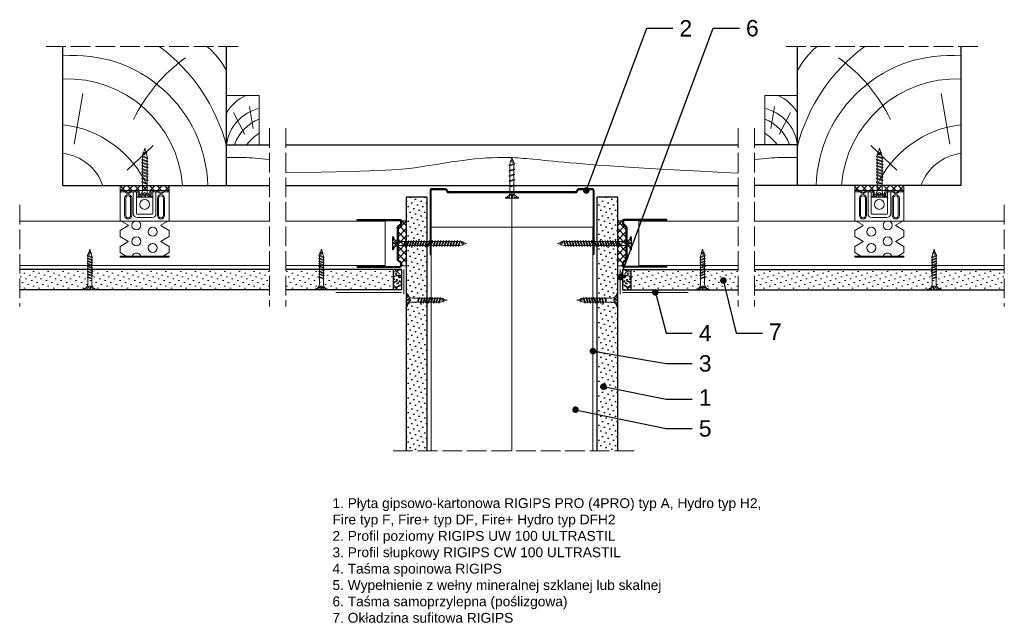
# Model space of a CAD drawing. Header units: millimetres. Extents: x 43 to 2655, y 898 to 1858.
# Tile 10 of 10: x 2054 to 2655, y 1489 to 1858. Entities that reach past the tile are written whole.
import ezdxf
from ezdxf import colors
from ezdxf.entities.mleader import LeaderData, LeaderLine
from ezdxf.math import Vec2, Vec3

# ---------------------------------------------------------------- set-up
doc = ezdxf.new("R2010")
doc.units = ezdxf.units.MM
doc.linetypes.add('ACAD_ISO02W100', pattern=[15, 12, -3])
for name, color, linetype, lineweight in [('_ISOVER WELNA', 7, 'BATTING', 9), ('_RIGIPS AKCESORIA', 7, 'Continuous', 18), ('_RIGIPS G-K', 7, 'Continuous', 25), ('_RIGIPS PROFIL', 7, 'Continuous', 18), ('KRESKOWANIE', 7, 'Continuous', 9), ('OPISY', 7, 'Continuous', 9), ('PRZERYWANA', 7, 'ACAD_ISO02W100', 9)]:
    doc.layers.add(name, color=color, linetype=linetype, lineweight=lineweight)
doc.styles.get("Standard").update_dxf_attribs({"font": 'arial.ttf'})
doc.linetypes.add('BATTING', pattern='A,0.00254,-2.54,[134,ltypeshp.shx,S=2.54,R=0,X=-2.54,Y=0],-5.08,[134,ltypeshp.shx,S=2.54,R=180,X=2.54,Y=0],-2.54', length=10.16254)

# ---------------------------------------------------------------- blocks, each defined once
blk = doc.blocks.new('UW 100 ULTRASTIL')
h = blk.add_hatch()
h.set_pattern_fill('ANSI31', color=256, scale=0.5, style=0)
h.paths.add_polyline_path([(166.82, 2.35), (89.14, 2.35, 0.286951), (88.24, 1.79), (87.91, 1.11, -0.286951), (87.01, 0.55), (78.78, 0.55, -0.414214), (78.53, 0.8), (78.53, 40), (77.98, 40), (77.98, 0.8, 0.414214), (78.78, 0), (87.35, 0, 0.286951), (88.25, 0.56), (88.58, 1.24, -0.286951), (89.48, 1.8), (166.48, 1.8, -0.286951), (167.38, 1.24), (167.71, 0.56, 0.286951), (168.61, 0), (177.18, 0, 0.414214), (177.98, 0.8), (177.98, 40), (177.43, 40), (177.43, 0.8, -0.414214), (177.18, 0.55), (168.95, 0.55, -0.286951), (168.05, 1.11), (167.72, 1.79, 0.286951)])
for p, q in [((77.98, 0.8), (77.98, 40)), ((77.98, 40), (78.53, 40)), ((78.53, 0.8), (78.53, 40)), ((177.43, 0.8), (177.43, 40)), ((177.98, 40), (177.43, 40)), ((177.98, 0.8), (177.98, 40)), ((78.78, 0.55), (87.01, 0.55)), ((78.78, 0), (87.35, 0)), ((87.91, 1.11), (88.24, 1.79)), ((88.25, 0.56), (88.58, 1.24)), ((89.14, 2.35), (166.82, 2.35)), ((89.48, 1.8), (166.48, 1.8)), ((167.71, 0.56), (167.38, 1.24)), ((168.05, 1.11), (167.72, 1.79)), ((168.61, 0), (177.18, 0)), ((168.95, 0.55), (177.18, 0.55))]:
    blk.add_line(p, q)
for centre, radius, start, end in [((78.78, 0.8), 0.8, 180, 270), ((78.78, 0.8), 0.25, 180, 270), ((87.01, 1.55), 1, 270, 334.04349), ((87.35, 1), 1, 270, 334.04349), ((89.14, 1.35), 1, 90, 154.04349), ((89.48, 0.8), 1, 90, 154.04349), ((166.48, 0.8), 1, 25.95651, 90), ((166.82, 1.35), 1, 25.95651, 90), ((168.61, 1), 1, 205.95651, 270), ((168.95, 1.55), 1, 205.95651, 270), ((177.18, 0.8), 0.8, 270, 0), ((177.18, 0.8), 0.25, 270, 0)]:
    blk.add_arc(centre, radius, start, end)
blk = doc.blocks.new('TN 25')
at = {"layer": '_RIGIPS AKCESORIA'}
for p, q in [((0, -0.84), (0, 7.16)), ((0, 7.16), (0.46, 7.16)), ((0.46, 7.16), (0.46, 4.78)), ((0.46, 4.78), (0, 4.78)), ((0, 3.5), (1.77, 3.5)), ((0, 2.83), (1.77, 2.83)), ((0.46, 1.64), (0, 1.64)), ((0.46, -0.84), (0.46, 1.64)), ((1.77, 3.5), (1.77, 4.2)), ((1.77, 2.83), (1.77, 2.18)), ((3.02, 4.46), (8.47, 4.46)), ((7.49, 2.01), (3.55, 2.01)), ((7.12, 4.46), (7.12, 3.18)), ((8.03, 2.01), (7.12, 4.46)), ((7.12, 3.18), (7.65, 1.53)), ((7.65, 1.53), (8.03, 2.01)), ((9.41, 2.01), (8.03, 2.01)), ((8.47, 4.46), (8.79, 5)), ((9.61, 1.51), (8.47, 4.46)), ((8.79, 5), (9.93, 2.01)), ((9, 4.46), (10.1, 4.46)), ((9.93, 2.01), (9.61, 1.51)), ((11.04, 2.01), (9.93, 2.01)), ((10.1, 4.46), (10.41, 5)), ((11.23, 1.51), (10.1, 4.46)), ((10.41, 5), (11.56, 2.01)), ((10.62, 4.46), (11.67, 4.46)), ((11.56, 2.01), (11.23, 1.51)), ((12.61, 2.01), (11.56, 2.01)), ((11.67, 4.46), (11.99, 5)), ((12.81, 1.51), (11.67, 4.46)), ((11.99, 5), (13.14, 2.01)), ((12.2, 4.46), (13.21, 4.46)), ((13.14, 2.01), (12.81, 1.51)), ((14.15, 2.01), (13.14, 2.01)), ((13.21, 4.46), (13.52, 5)), ((14.34, 1.51), (13.21, 4.46)), ((13.52, 5), (14.67, 2.01)), ((13.73, 4.46), (14.8, 4.46)), ((14.67, 2.01), (14.34, 1.51)), ((15.74, 2.01), (14.67, 2.01)), ((14.8, 4.46), (15.12, 5)), ((15.94, 1.51), (14.8, 4.46)), ((15.12, 5), (16.26, 2.01)), ((15.33, 4.46), (16.42, 4.46)), ((16.26, 2.01), (15.94, 1.51)), ((17.36, 2.01), (16.26, 2.01)), ((16.42, 4.46), (16.73, 5)), ((17.55, 1.51), (16.42, 4.46)), ((16.73, 5), (17.88, 2.01)), ((16.94, 4.46), (17.99, 4.46)), ((17.88, 2.01), (17.55, 1.51)), ((18.93, 2.01), (17.88, 2.01)), ((17.99, 4.46), (18.31, 5)), ((19.13, 1.51), (17.99, 4.46)), ((18.31, 5), (19.45, 2.01)), ((18.52, 4.46), (19.68, 4.46)), ((19.45, 2.01), (19.13, 1.51)), ((19.45, 2.01), (20.62, 2.01)), ((19.68, 4.46), (20, 5)), ((20.82, 1.51), (19.68, 4.46)), ((20, 5), (21.14, 2.01)), ((20.21, 4.46), (20.7, 4.46)), ((20.7, 4.46), (22.28, 3.98)), ((21.14, 2.01), (20.82, 1.51)), ((21.14, 2.01), (21.81, 2.12)), ((21.85, 1.83), (21.67, 3.28)), ((21.67, 3.28), (22.14, 2.4)), ((22.14, 2.4), (21.85, 1.83)), ((22.7, 2.36), (22.14, 2.4)), ((22.28, 3.98), (22.56, 4.37)), ((22.7, 2.36), (22.28, 3.98)), ((22.56, 4.37), (23.03, 2.71)), ((23.03, 2.71), (22.7, 2.36)), ((22.71, 3.85), (25, 3.24)), ((25, 3.24), (23.03, 2.71)), ((0, -0.84), (0.46, -0.84))]:
    blk.add_line(p, q, dxfattribs=at)
for centre, major_axis, ratio, start_param, end_param in [((3.09, 7.67), (0.17, 3.2), 0.826134, 1.773653, 3.180586), ((-0.04, 0.9), (0, 3.93), 0.848176, -0.720942, -0.151112), ((3.37, -1.57), (0.28, 3.57), 0.832181, 0.035984, 1.430787), ((-2.73, 15.91), (0, 14.76), 0.848176, 3.399396, 3.475072), ((0.59, 4.62), (0, 2.81), 0.848176, 3.475072, 3.862535), ((1.66, 3.18), (0, 0.895), 0.848176, -1.552777, -0.720942), ((1.66, 3.18), (0, 0.895), 0.848176, 3.862535, 4.730408)]:
    blk.add_ellipse(centre, major_axis=major_axis, ratio=ratio, start_param=start_param, end_param=end_param, dxfattribs=at)
blk = doc.blocks.new('TD 25')
at = {"layer": '_RIGIPS AKCESORIA'}
for p, q in [((18.38, 90.87), (18.38, 98.87)), ((18.38, 98.87), (18.84, 98.87)), ((18.84, 96.49), (18.38, 96.49)), ((18.84, 98.87), (18.84, 96.49)), ((21.4, 96.17), (28.48, 96.17)), ((25.5, 96.17), (25.5, 94.89)), ((26.41, 93.72), (25.5, 96.17)), ((28.48, 96.17), (28.79, 96.71)), ((29.61, 93.21), (28.48, 96.17)), ((28.79, 96.71), (29.94, 93.72)), ((29, 96.17), (31.59, 96.17)), ((31.59, 96.17), (31.9, 96.71)), ((32.72, 93.21), (31.59, 96.17)), ((31.9, 96.71), (33.05, 93.72)), ((32.11, 96.17), (34.8, 96.17)), ((34.8, 96.17), (35.11, 96.71)), ((35.93, 93.21), (34.8, 96.17)), ((35.11, 96.71), (36.26, 93.72)), ((35.32, 96.17), (38.06, 96.17)), ((38.06, 96.17), (38.38, 96.71)), ((39.2, 93.21), (38.06, 96.17)), ((38.38, 96.71), (39.52, 93.72)), ((38.58, 96.17), (39.08, 96.17)), ((39.08, 96.17), (40.66, 95.69)), ((18.38, 95.2), (20.15, 95.2)), ((18.38, 94.54), (20.15, 94.54)), ((18.84, 93.34), (18.38, 93.34)), ((18.38, 90.87), (18.84, 90.87)), ((18.84, 90.87), (18.84, 93.34)), ((20.15, 95.2), (20.15, 95.91)), ((20.15, 94.54), (20.15, 93.88)), ((25.87, 93.72), (21.92, 93.72)), ((25.5, 94.89), (26.03, 93.24)), ((26.03, 93.24), (26.41, 93.72)), ((29.42, 93.72), (26.41, 93.72)), ((29.94, 93.72), (29.61, 93.21)), ((32.53, 93.72), (29.94, 93.72)), ((33.05, 93.72), (32.72, 93.21)), ((35.74, 93.72), (33.05, 93.72)), ((36.26, 93.72), (35.93, 93.21)), ((39, 93.72), (36.26, 93.72)), ((39.52, 93.72), (39.2, 93.21)), ((39.52, 93.72), (40.19, 93.83)), ((40.23, 93.53), (40.05, 94.99)), ((40.05, 94.99), (40.52, 94.11)), ((40.52, 94.11), (40.23, 93.53)), ((41.08, 94.06), (40.52, 94.11)), ((40.66, 95.69), (40.94, 96.08)), ((41.08, 94.06), (40.66, 95.69)), ((40.94, 96.08), (41.41, 94.41)), ((41.41, 94.41), (41.08, 94.06)), ((41.09, 95.55), (43.38, 94.95)), ((43.38, 94.95), (41.41, 94.41))]:
    blk.add_line(p, q, dxfattribs=at)
for centre, major_axis, ratio, start_param, end_param in [((21.47, 99.37), (0.17, 3.2), 0.826134, 1.773653, 3.180586), ((18.34, 92.6), (0, 3.93), 0.848176, -0.720942, -0.151112), ((21.75, 90.14), (0.28, 3.57), 0.832181, 0.035984, 1.430787), ((15.65, 107.61), (0, 14.76), 0.848176, 3.399396, 3.475072), ((18.97, 96.32), (0, 2.81), 0.848176, 3.475072, 3.862535), ((20.04, 94.88), (0, 0.895), 0.848176, -1.552777, -0.720942), ((20.04, 94.88), (0, 0.895), 0.848176, 3.862535, 4.730408)]:
    blk.add_ellipse(centre, major_axis=major_axis, ratio=ratio, start_param=start_param, end_param=end_param, dxfattribs=at)
blk = doc.blocks.new('drew kres')
at = {"layer": 'KRESKOWANIE'}
for p, q in [((2017.14, 418.87), (2001.31, 403.8)), ((2049.56, 403.04), (2044.28, 372.15))]:
    blk.add_line(p, q, dxfattribs=at)
for centre, radius, start, end in [((2049.6, 430.44), 81.58, 181.47193, 274.90404), ((2053.93, 433.85), 70.73, 184.46723, 272.14351), ((2063.95, 455.7), 64.99, 204.89607, 263.48248), ((2059.82, 437.89), 29.39, 198.95356, 263.65586), ((2063.5, 432.03), 110.49, 194.5935, 233.38495), ((1921.56, 433.01), 102.26, 306.02448, 333.87188), ((1998.29, 380.05), 47.17, 207.83589, 231.09163)]:
    blk.add_arc(centre, radius, start, end, dxfattribs=at)
blk = doc.blocks.new('łata')
blk.add_lwpolyline([(214.66, 1814.9), (234.66, 1814.9), (234.66, 1844.9), (214.66, 1844.9), (214.66, 1814.9)])
at = {"layer": 'KRESKOWANIE'}
for p, q in [((225.74, 1821.18), (218.85, 1834.64)), ((230.83, 1824.77), (228.73, 1838.23))]:
    blk.add_line(p, q, dxfattribs=at)
for centre, start, end in [((237.21, 1821.23), 114.59261, 149.97041), ((240.5, 1811.66), 102.95122, 172.83714), ((244.09, 1806.27), 111.22576, 160.64529), ((248.28, 1799.69), 121.53055, 144.26199)]:
    blk.add_arc(centre, 26.04, start, end, dxfattribs=at)
blk = doc.blocks.new('ES60 zagiety')
at = {"layer": '_RIGIPS AKCESORIA'}
h = blk.add_hatch(dxfattribs=at)
h.set_pattern_fill('ANSI31', color=256, scale=0.5, style=0)
h.paths.add_polyline_path([(484.4, 147.75, -0.133214), (484.77, 147.85), (487.37, 147.85), (487.37, 148.6), (484.77, 148.6, 0.133214), (484.02, 148.4), (482.75, 147.66, -0.271242), (481.99, 147.66), (480.73, 148.4, 0.133214), (479.97, 148.6), (477.02, 148.6), (476.77, 148.6, 0.414214), (475.52, 147.35), (475.52, 145.8), (476.27, 145.8), (476.27, 147.35, -0.414214), (476.77, 147.85), (479.97, 147.85, -0.133214), (480.35, 147.75), (481.61, 147.01, 0.271242), (483.13, 147.01)])
h.paths.add_polyline_path([(467.97, 148.6), (464.77, 148.6, 0.133214), (464.02, 148.4), (462.75, 147.66, -0.271242), (461.99, 147.66), (460.73, 148.4, 0.133214), (459.97, 148.6), (457.37, 148.6), (457.37, 147.85), (459.97, 147.85, -0.133214), (460.35, 147.75), (461.61, 147.01, 0.271242), (463.13, 147.01), (464.4, 147.75, -0.133214), (464.77, 147.85), (467.97, 147.85, -0.414214), (468.47, 147.35), (468.47, 145.8), (469.22, 145.8), (469.22, 147.35, 0.414214)])
h = blk.add_hatch(dxfattribs=at)
h.set_pattern_fill('ANSI31', color=256, scale=0.5, style=0)
h.paths.add_polyline_path([(487.37, 108.6), (457.37, 108.6), (457.37, 107.85), (487.37, 107.85)])
at = {"layer": '_RIGIPS AKCESORIA', "linetype": 'Continuous'}
for p, q in [((457.37, 148.6), (487.37, 148.6)), ((457.37, 147.85), (457.37, 148.6)), ((459.97, 147.85), (457.37, 147.85)), ((457.37, 130.36), (457.37, 147.85)), ((461.61, 147.01), (460.35, 147.75)), ((461.99, 147.66), (460.73, 148.4)), ((464.02, 148.4), (462.75, 147.66)), ((463.13, 147.01), (464.4, 147.75)), ((467.97, 147.85), (464.77, 147.85)), ((465.42, 134.6), (465.42, 147.85)), ((467.42, 147.85), (467.42, 134.6)), ((468.47, 145.8), (468.47, 147.35)), ((476.27, 145.8), (468.47, 145.8)), ((469.22, 147.35), (469.22, 145.8)), ((475.52, 147.35), (475.52, 145.8)), ((475.52, 145.8), (476.27, 145.8)), ((476.27, 145.8), (476.27, 147.35)), ((476.77, 147.85), (479.97, 147.85)), ((487.37, 148.6), (477.02, 148.6)), ((477.32, 147.85), (477.32, 134.6)), ((479.32, 134.6), (479.32, 147.85)), ((481.61, 147.01), (480.35, 147.75)), ((480.73, 148.4), (481.99, 147.66)), ((482.75, 147.66), (484.02, 148.4)), ((483.13, 147.01), (484.4, 147.75)), ((484.77, 147.85), (487.37, 147.85)), ((487.37, 147.85), (487.37, 148.6)), ((487.37, 130.36), (487.37, 147.85)), ((460.17, 143.9), (460.17, 133.3)), ((460.92, 133.3), (460.92, 143.9)), ((463.82, 143.9), (463.82, 133.3)), ((464.57, 143.9), (464.57, 133.3)), ((480.17, 143.9), (480.17, 133.3)), ((480.92, 143.9), (480.92, 133.3)), ((483.82, 133.3), (483.82, 143.9)), ((484.57, 143.9), (484.57, 133.3)), ((476.82, 134.1), (467.92, 134.1)), ((457.37, 130.36), (462.22, 127.56)), ((457.37, 124.24), (462.22, 127.04)), ((467.92, 132.1), (476.82, 132.1)), ((487.37, 130.36), (482.52, 127.56)), ((487.37, 124.24), (482.52, 127.04)), ((457.37, 120.56), (457.37, 124.24)), ((457.37, 120.56), (462.22, 117.76)), ((487.37, 120.56), (482.52, 117.76)), ((487.37, 120.56), (487.37, 124.24)), ((457.37, 114.44), (462.22, 117.24)), ((457.37, 110.76), (457.37, 114.44)), ((487.37, 114.44), (482.52, 117.24)), ((487.37, 110.76), (487.37, 114.44)), ((457.37, 110.76), (461.11, 108.6)), ((487.37, 110.76), (483.63, 108.6))]:
    blk.add_line(p, q, dxfattribs=at)
at = {"layer": '_RIGIPS AKCESORIA'}
for p, q in [((457.37, 108.6), (487.37, 108.6)), ((457.37, 108.6), (457.37, 107.85)), ((487.37, 108.6), (487.37, 107.85)), ((457.37, 107.85), (487.37, 107.85))]:
    blk.add_line(p, q, dxfattribs=at)
at = {"layer": '_RIGIPS AKCESORIA', "linetype": 'Continuous', "extrusion": (0, 0, -1)}
for centre, radius in [((-472.37, 140.1), 3), ((-477.37, 127.3), 2.75), ((-477.37, 117.5), 2.75)]:
    blk.add_circle(centre, radius, dxfattribs=at)
at = {"layer": '_RIGIPS AKCESORIA', "linetype": 'Continuous'}
for centre in [(467.37, 123.4), (467.37, 113.6)]:
    blk.add_circle(centre, 2.75, dxfattribs=at)
for centre, radius, start, end in [((459.97, 147.1), 1.5, 59.64821, 90), ((459.97, 147.1), 0.75, 59.64821, 90), ((462.37, 143.9), 2.2, 0, 180), ((464.77, 147.1), 1.5, 90, 120.35179), ((467.97, 147.35), 1.25, 0, 90), ((467.97, 147.35), 0.5, 0, 90), ((476.77, 147.35), 1.25, 90, 180), ((479.97, 147.1), 0.75, 59.64821, 90), ((482.37, 143.9), 1.45, 0, 180), ((482.37, 148.3), 1.5, 239.64821, 300.35179), ((482.37, 148.3), 0.75, 239.64821, 300.35179), ((462.37, 133.3), 2.2, 180, 360), ((467.92, 134.6), 0.5, 180, 270), ((476.82, 134.6), 2.5, 270, 360), ((482.37, 133.3), 1.45, 180, 0), ((462.07, 127.3), 0.3, 300, 60), ((462.07, 117.5), 0.3, 300, 60)]:
    blk.add_arc(centre, radius, start, end, dxfattribs=at)
at = {"layer": '_RIGIPS AKCESORIA', "linetype": 'Continuous', "extrusion": (0, 0, -1)}
for centre, radius, start, end in [((-462.37, 143.9), 1.45, 0, 180), ((-462.37, 148.3), 1.5, 239.64821, 300.35179), ((-462.37, 148.3), 0.75, 239.64821, 300.35179), ((-464.77, 147.1), 0.75, 59.64821, 90), ((-476.77, 147.35), 0.5, 0, 90), ((-479.97, 147.1), 1.5, 90, 120.35179), ((-482.37, 143.9), 2.2, 0, 180), ((-484.77, 147.1), 1.5, 59.64821, 90), ((-484.77, 147.1), 0.75, 59.64821, 90), ((-462.37, 133.3), 1.45, 180, 0), ((-467.92, 134.6), 2.5, 270, 360), ((-467.92, 134.6), 0.5, 270, 360), ((-476.82, 134.6), 0.5, 180, 270), ((-482.37, 133.3), 2.2, 180, 360), ((-482.67, 127.3), 0.3, 300, 60), ((-482.67, 117.5), 0.3, 300, 60), ((-477.37, 107.7), 2.75, 19.10332, 160.89668)]:
    blk.add_arc(centre, radius, start, end, dxfattribs=at)
blk = doc.blocks.new('UD 30 ULTRASTIL')
h = blk.add_hatch()
h.set_pattern_fill('ANSI31', color=256, scale=0.3, style=0)
h.paths.add_polyline_path([(684.71, 712.9), (658.51, 712.9, 0.414214), (657.71, 712.1), (657.71, 710.25, 0.236068), (658.03, 709.61), (659.39, 708.59, -0.236068), (659.71, 707.95), (659.71, 688.65, -0.236068), (659.39, 688.01), (658.03, 686.99, 0.236068), (657.71, 686.35), (657.71, 684.5, 0.414214), (658.51, 683.7), (684.71, 683.7), (684.71, 684.25), (658.51, 684.25, -0.414214), (658.26, 684.5), (658.26, 686.35, -0.236068), (658.36, 686.55), (659.72, 687.57, 0.236068), (660.26, 688.65), (660.26, 707.95, 0.236068), (659.72, 709.03), (658.36, 710.05, -0.236068), (658.26, 710.25), (658.26, 712.1, -0.414214), (658.51, 712.35), (684.71, 712.35)])
for p, q in [((657.71, 712.1), (657.71, 710.25)), ((659.39, 708.59), (658.03, 709.61)), ((658.26, 712.1), (658.26, 710.25)), ((659.72, 709.03), (658.36, 710.05)), ((684.71, 712.9), (658.51, 712.9)), ((684.71, 712.35), (658.51, 712.35)), ((684.71, 712.35), (684.71, 712.9)), ((659.71, 707.95), (659.71, 688.65)), ((660.26, 707.95), (660.26, 688.65)), ((657.71, 686.35), (657.71, 684.5)), ((659.39, 688.01), (658.03, 686.99)), ((658.26, 686.35), (658.26, 684.5)), ((659.72, 687.57), (658.36, 686.55)), ((684.71, 684.25), (658.51, 684.25)), ((684.71, 683.7), (658.51, 683.7)), ((684.71, 683.7), (684.71, 684.25))]:
    blk.add_line(p, q)
for centre, radius, start, end in [((658.51, 712.1), 0.8, 90, 180), ((658.51, 710.25), 0.8, 180, 233.1301), ((658.51, 712.1), 0.25, 90, 180), ((658.51, 710.25), 0.25, 180, 233.1301), ((658.91, 707.95), 0.8, 0, 53.1301), ((658.91, 707.95), 1.35, 0, 53.1301), ((658.51, 686.35), 0.8, 126.8699, 180), ((658.51, 686.35), 0.25, 126.8699, 180), ((658.91, 688.65), 0.8, 306.8699, 0), ((658.91, 688.65), 1.35, 306.8699, 0), ((658.51, 684.5), 0.8, 180, 270), ((658.51, 684.5), 0.25, 180, 270)]:
    blk.add_arc(centre, radius, start, end)
blk = doc.blocks.new('TN 45')
at = {"layer": '_RIGIPS AKCESORIA'}
for p, q in [((0, -0.84), (0, 7.16)), ((0, 7.16), (0.46, 7.16)), ((0.46, 7.16), (0.46, 4.78)), ((0.46, 4.78), (0, 4.78)), ((0, 3.5), (1.77, 3.5)), ((0, 2.83), (1.77, 2.83)), ((0.46, 1.64), (0, 1.64)), ((0.46, -0.84), (0.46, 1.64)), ((1.77, 3.5), (1.77, 4.2)), ((1.77, 2.83), (1.77, 2.18)), ((3.02, 4.46), (8.47, 4.46)), ((7.49, 2.01), (3.55, 2.01)), ((7.12, 4.46), (7.12, 3.18)), ((8.03, 2.01), (7.12, 4.46)), ((7.12, 3.18), (7.65, 1.53)), ((7.65, 1.53), (8.03, 2.01)), ((9.41, 2.01), (8.03, 2.01)), ((8.47, 4.46), (8.79, 5)), ((9.61, 1.51), (8.47, 4.46)), ((8.79, 5), (9.93, 2.01)), ((9, 4.46), (10.1, 4.46)), ((9.93, 2.01), (9.61, 1.51)), ((11.04, 2.01), (9.93, 2.01)), ((10.1, 4.46), (10.41, 5)), ((11.23, 1.51), (10.1, 4.46)), ((10.41, 5), (11.56, 2.01)), ((10.62, 4.46), (11.67, 4.46)), ((11.56, 2.01), (11.23, 1.51)), ((12.61, 2.01), (11.56, 2.01)), ((11.67, 4.46), (11.99, 5)), ((12.81, 1.51), (11.67, 4.46)), ((11.99, 5), (13.14, 2.01)), ((12.2, 4.46), (13.21, 4.46)), ((13.14, 2.01), (12.81, 1.51)), ((14.15, 2.01), (13.14, 2.01)), ((13.21, 4.46), (13.52, 5)), ((14.34, 1.51), (13.21, 4.46)), ((13.52, 5), (14.67, 2.01)), ((13.73, 4.46), (14.8, 4.46)), ((14.67, 2.01), (14.34, 1.51)), ((15.74, 2.01), (14.67, 2.01)), ((14.8, 4.46), (15.12, 5)), ((15.94, 1.51), (14.8, 4.46)), ((15.12, 5), (16.26, 2.01)), ((15.33, 4.46), (16.42, 4.46)), ((16.26, 2.01), (15.94, 1.51)), ((17.36, 2.01), (16.26, 2.01)), ((16.42, 4.46), (16.73, 5)), ((17.55, 1.51), (16.42, 4.46)), ((16.73, 5), (17.88, 2.01)), ((16.94, 4.46), (17.99, 4.46)), ((17.88, 2.01), (17.55, 1.51)), ((18.93, 2.01), (17.88, 2.01)), ((17.99, 4.46), (18.31, 5)), ((19.13, 1.51), (17.99, 4.46)), ((18.31, 5), (19.45, 2.01)), ((18.52, 4.46), (19.68, 4.46)), ((19.45, 2.01), (19.13, 1.51)), ((19.45, 2.01), (20.62, 2.01)), ((20.62, 2.01), (19.57, 2.01)), ((19.68, 4.46), (20, 5)), ((20.82, 1.51), (19.68, 4.46)), ((20, 5), (21.14, 2.01)), ((20.21, 4.46), (21.37, 4.46)), ((21.14, 2.01), (20.82, 1.51)), ((21.14, 2.01), (22.31, 2.01)), ((22.31, 2.01), (21.26, 2.01)), ((21.37, 4.46), (21.69, 5)), ((22.51, 1.51), (21.37, 4.46)), ((21.69, 5), (22.83, 2.01)), ((21.9, 4.46), (23.06, 4.46)), ((22.83, 2.01), (22.51, 1.51)), ((22.83, 2.01), (24, 2.01)), ((24, 2.01), (22.95, 2.01)), ((23.06, 4.46), (23.38, 5)), ((24.2, 1.51), (23.06, 4.46)), ((23.38, 5), (24.52, 2.01)), ((23.59, 4.46), (24.75, 4.46)), ((24.52, 2.01), (24.2, 1.51)), ((24.52, 2.01), (25.69, 2.01)), ((25.69, 2.01), (24.64, 2.01)), ((24.75, 4.46), (25.07, 5)), ((25.89, 1.51), (24.75, 4.46)), ((25.07, 5), (26.21, 2.01)), ((25.28, 4.46), (26.44, 4.46)), ((26.21, 2.01), (25.89, 1.51)), ((26.21, 2.01), (27.38, 2.01)), ((27.38, 2.01), (26.33, 2.01)), ((26.44, 4.46), (26.76, 5)), ((27.58, 1.51), (26.44, 4.46)), ((26.76, 5), (27.9, 2.01)), ((26.96, 4.46), (28.13, 4.46)), ((27.9, 2.01), (27.58, 1.51)), ((27.9, 2.01), (29.07, 2.01)), ((29.07, 2.01), (28.02, 2.01)), ((28.13, 4.46), (28.45, 5)), ((29.27, 1.51), (28.13, 4.46)), ((28.45, 5), (29.59, 2.01)), ((28.65, 4.46), (29.82, 4.46)), ((29.59, 2.01), (29.27, 1.51)), ((29.59, 2.01), (30.76, 2.01)), ((30.76, 2.01), (29.71, 2.01)), ((29.82, 4.46), (30.14, 5)), ((30.96, 1.51), (29.82, 4.46)), ((30.14, 5), (31.28, 2.01)), ((30.34, 4.46), (31.51, 4.46)), ((31.28, 2.01), (30.96, 1.51)), ((31.28, 2.01), (32.45, 2.01)), ((32.45, 2.01), (31.4, 2.01)), ((31.51, 4.46), (31.83, 5)), ((32.65, 1.51), (31.51, 4.46)), ((31.83, 5), (32.97, 2.01)), ((32.03, 4.46), (33.2, 4.46)), ((32.97, 2.01), (32.65, 1.51)), ((32.97, 2.01), (34.14, 2.01)), ((34.14, 2.01), (33.09, 2.01)), ((33.2, 4.46), (33.52, 5)), ((34.34, 1.51), (33.2, 4.46)), ((33.52, 5), (34.66, 2.01)), ((33.72, 4.46), (34.89, 4.46)), ((34.66, 2.01), (34.34, 1.51)), ((34.66, 2.01), (35.83, 2.01)), ((35.83, 2.01), (34.78, 2.01)), ((34.89, 4.46), (35.21, 5)), ((36.03, 1.51), (34.89, 4.46)), ((35.21, 5), (36.35, 2.01)), ((35.41, 4.46), (36.58, 4.46)), ((36.35, 2.01), (36.03, 1.51)), ((36.35, 2.01), (37.52, 2.01)), ((37.52, 2.01), (36.47, 2.01)), ((36.58, 4.46), (36.9, 5)), ((37.72, 1.51), (36.58, 4.46)), ((36.9, 5), (38.04, 2.01)), ((37.1, 4.46), (38.27, 4.46)), ((38.04, 2.01), (37.72, 1.51)), ((38.04, 2.01), (39.21, 2.01)), ((39.21, 2.01), (38.16, 2.01)), ((38.27, 4.46), (38.59, 5)), ((39.41, 1.51), (38.27, 4.46)), ((38.59, 5), (39.73, 2.01)), ((38.79, 4.46), (39.96, 4.46)), ((39.73, 2.01), (39.41, 1.51)), ((39.73, 2.01), (40.9, 2.01)), ((39.96, 4.46), (40.28, 5)), ((41.1, 1.51), (39.96, 4.46)), ((40.28, 5), (41.42, 2.01)), ((40.48, 4.46), (40.98, 4.46)), ((40.98, 4.46), (42.56, 3.98)), ((41.42, 2.01), (41.1, 1.51)), ((41.42, 2.01), (42.09, 2.12)), ((42.13, 1.83), (41.95, 3.28)), ((41.95, 3.28), (42.42, 2.4)), ((42.42, 2.4), (42.13, 1.83)), ((42.98, 2.36), (42.42, 2.4)), ((42.56, 3.98), (42.84, 4.37)), ((42.98, 2.36), (42.56, 3.98)), ((42.84, 4.37), (43.31, 2.71)), ((43.31, 2.71), (42.98, 2.36)), ((42.99, 3.85), (45, 3.24)), ((45, 3.24), (43.31, 2.71)), ((0, -0.84), (0.46, -0.84))]:
    blk.add_line(p, q, dxfattribs=at)
for centre, major_axis, ratio, start_param, end_param in [((3.09, 7.67), (0.17, 3.2), 0.826134, 1.773653, 3.180586), ((-0.04, 0.9), (0, 3.93), 0.848176, -0.720942, -0.151112), ((3.37, -1.57), (0.28, 3.57), 0.832181, 0.035984, 1.430787), ((-2.73, 15.91), (0, 14.76), 0.848176, 3.399396, 3.475072), ((0.59, 4.62), (0, 2.81), 0.848176, 3.475072, 3.862535), ((1.66, 3.18), (0, 0.895), 0.848176, -1.552777, -0.720942), ((1.66, 3.18), (0, 0.895), 0.848176, 3.862535, 4.730408)]:
    blk.add_ellipse(centre, major_axis=major_axis, ratio=ratio, start_param=start_param, end_param=end_param, dxfattribs=at)
blk = doc.blocks.new('_Dot')
at = {"color": 0, "linetype": 'ByBlock', "lineweight": -2}
blk.add_line((-0.5, 0), (-1, 0), dxfattribs=at)
at = {"color": 0, "linetype": 'ByBlock', "const_width": 0.5}
blk.add_lwpolyline([(-0.25, 0, 1), (0.25, 0, 1)], format="xyb", close=True, dxfattribs=at)

msp = doc.modelspace()

# ---------------------------------------------------------------- hatches: boundary and pattern name
at = {"layer": '_RIGIPS AKCESORIA'}
h = msp.add_hatch(dxfattribs=at)
h.set_pattern_fill('ANSI37', color=256, style=0)
h.set_pattern_definition([(135, (4344.961, 278.6183), (2.245064, 2.245064), []), (45, (4344.961, 278.6183), (2.245064, -2.245064), [])])
h.paths.add_polyline_path([(2284.76, 1730.82, -0.236068), (2285.08, 1731.46), (2286.44, 1732.48, 0.236068), (2286.76, 1733.12), (2286.76, 1734.97), (2289.76, 1734.97), (2289.76, 1707.37), (2286.76, 1707.37), (2286.76, 1709.22, 0.236068), (2286.44, 1709.86), (2285.08, 1710.88, -0.236068), (2284.76, 1711.52)])
h = msp.add_hatch(dxfattribs=at)
h.set_pattern_fill('ANSI37', color=256, style=0)
h.set_pattern_definition([(45, (363.5543, 278.6183), (-2.245064, 2.245064), []), (135, (363.5543, 278.6183), (-2.245064, -2.245064), [])])
h.paths.add_polyline_path([(2423.76, 1730.82, 0.236068), (2423.44, 1731.46), (2422.08, 1732.48, -0.236068), (2421.76, 1733.12), (2421.76, 1734.97), (2418.76, 1734.97), (2418.76, 1707.37), (2421.76, 1707.37), (2421.76, 1709.22, -0.236068), (2422.08, 1709.86), (2423.44, 1710.88, 0.236068), (2423.76, 1711.52)])
at = {"layer": '_RIGIPS G-K'}
h = msp.add_hatch(dxfattribs=at)
h.set_pattern_fill('DOTS', color=256, scale=2, angle=225, style=0)
h.set_pattern_definition([(225, (-576.0172, 430.291), (1.122532, -3.367596), [0, -3.175])])
h.paths.add_polyline_path([(2302.26, 1749.42), (2289.76, 1749.42), (2289.76, 1594.42), (2302.26, 1594.42)])
h = msp.add_hatch(dxfattribs=at)
h.set_pattern_fill('DOTS', color=256, scale=2, angle=225, style=0)
h.set_pattern_definition([(225, (-573.0172, 430.291), (1.122532, -3.367596), [0, -3.175])])
h.paths.add_polyline_path([(2418.76, 1749.42), (2406.26, 1749.42), (2406.26, 1594.42), (2418.76, 1594.42)])
h = msp.add_hatch(dxfattribs=at)
h.set_pattern_fill('AR-SAND', color=256, scale=0.05, style=0)
h.set_pattern_definition([(217.5, (4301.2944, 2795.6035), (0.0800016, -2.4470662), [0, -1.9304, 0, -2.159, 0, -2.06375]), (187.5, (4301.2944, 2795.6035), (-2.2476164, -3.5841255), [0, -1.0414, 0, -1.7399, 0, -0.66675]), (147.5, (4302.8565, 2795.6035), (-3.9549619, -0.007186), [0, -0.635, 0, -2.286, 0, -2.9845]), (137.5, (4302.8565, 2795.6035), (-3.8177823, -1.1146466), [0, -0.3175, 0, -1.4986, 0, -1.7145])])
h.paths.add_polyline_path([(2286.76, 1692.72), (2281.76, 1692.72), (2281.76, 1705.22), (2286.76, 1705.22)])
h = msp.add_hatch(dxfattribs=at)
h.set_pattern_fill('AR-SAND', color=256, scale=0.05, style=0)
h.set_pattern_definition([(322.5, (407.221, 2795.6035), (-0.0800016, -2.4470662), [0, -1.9304, 0, -2.159, 0, -2.06375]), (352.5, (407.221, 2795.6035), (2.2476164, -3.5841255), [0, -1.0414, 0, -1.7399, 0, -0.66675]), (32.5, (405.6588, 2795.6035), (3.9549619, -0.007186), [0, -0.635, 0, -2.286, 0, -2.9845]), (42.5, (405.659, 2795.6035), (3.8177823, -1.1146466), [0, -0.3175, 0, -1.4986, 0, -1.7145])])
h.paths.add_polyline_path([(2421.76, 1692.72), (2426.76, 1692.72), (2426.76, 1705.22), (2421.76, 1705.22)])
at = {"layer": 'KRESKOWANIE'}
h = msp.add_hatch(dxfattribs=at)
h.set_pattern_fill('ANSI37', color=256, angle=270, style=0)
h.set_pattern_definition([(225, (4498.7616, 432.291), (-2.245064, 2.245064), []), (135, (4498.7616, 432.291), (2.245064, 2.245064), [])])
h.paths.add_polyline_path([(2115.02, 1756.42), (2145.02, 1756.42), (2145.02, 1753.42), (2115.02, 1753.42)])
h = msp.add_hatch(dxfattribs=at)
h.set_pattern_fill('ANSI37', color=256, angle=270, style=0)
h.set_pattern_definition([(315, (209.7537, 432.291), (2.245064, 2.245064), []), (45, (209.7537, 432.291), (-2.245064, 2.245064), [])])
h.paths.add_polyline_path([(2593.5, 1756.42), (2563.5, 1756.42), (2563.5, 1753.42), (2593.5, 1753.42)])
h = msp.add_hatch(dxfattribs=at)
h.set_pattern_fill('DOTS', color=256, scale=2, angle=225, style=0)
h.set_pattern_definition([(225, (2010.611, 0), (1.122532, -3.367596), [0, -3.175])])
h.paths.add_polyline_path([(2206.26, 1705.22), (2053.77, 1705.22), (2053.77, 1692.72), (2206.26, 1692.72)])
h = msp.add_hatch(dxfattribs=at)
h.set_pattern_fill('DOTS', color=256, scale=2, angle=225, style=0)
h.set_pattern_definition([(225, (1985.611, -5e-13), (1.122532, -3.367596), [0, -3.175])])
h.paths.add_polyline_path([(2216.26, 1705.22), (2216.26, 1692.72), (2281.76, 1692.72), (2281.76, 1705.22)])
h = msp.add_hatch(dxfattribs=at)
h.set_pattern_fill('DOTS', color=256, scale=2, angle=225, style=0)
h.set_pattern_definition([(315, (2722.9043, 0), (-1.122532, -3.367596), [0, -3.175])])
h.paths.add_polyline_path([(2492.26, 1692.72), (2492.26, 1705.22), (2426.76, 1705.22), (2426.76, 1692.72)])
h = msp.add_hatch(dxfattribs=at)
h.set_pattern_fill('DOTS', color=256, scale=2, angle=225, style=0)
h.set_pattern_definition([(315, (2697.9043, 0), (-1.122532, -3.367596), [0, -3.175])])
h.paths.add_polyline_path([(2502.26, 1705.22), (2654.74, 1705.22), (2654.74, 1692.72), (2502.26, 1692.72)])

# ---------------------------------------------------------------- linework, layer by layer
for p, q in [((2080.02, 1756.42), (2080.02, 1841.42)), ((2180.02, 1756.42), (2180.02, 1841.42)), ((2528.5, 1756.42), (2528.5, 1841.42)), ((2628.5, 1756.42), (2628.5, 1841.42)), ((2180.02, 1781.42), (2206.26, 1781.42)), ((2216.26, 1781.42), (2492.26, 1781.42)), ((2528.5, 1781.42), (2502.26, 1781.42)), ((2080.02, 1756.42), (2206.26, 1756.42)), ((2180.02, 1756.42), (2206.26, 1756.42)), ((2216.26, 1756.42), (2492.26, 1756.42)), ((2216.26, 1756.42), (2492.26, 1756.42)), ((2528.5, 1756.42), (2502.26, 1756.42)), ((2628.5, 1756.42), (2502.26, 1756.42))]:
    msp.add_line(p, q)
at = {"layer": '_ISOVER WELNA', "ltscale": 4.8}
msp.add_line((2354.23, 1594.49), (2354.23, 1752.14), dxfattribs=at)
at = {"layer": '_RIGIPS AKCESORIA'}
for p, q in [((2286.76, 1734.97), (2289.76, 1734.97)), ((2421.76, 1734.97), (2418.76, 1734.97)), ((2286.76, 1707.37), (2289.76, 1707.37)), ((2421.76, 1707.37), (2418.76, 1707.37)), ((2288.26, 1705.22), (2288.26, 1690.22)), ((2420.26, 1705.22), (2420.26, 1690.22)), ((2286.76, 1691.22), (2246.76, 1691.22)), ((2421.76, 1691.22), (2461.76, 1691.22))]:
    msp.add_line(p, q, dxfattribs=at)
at = {"layer": '_RIGIPS G-K'}
for p, q in [((2289.76, 1749.42), (2289.76, 1594.42)), ((2302.26, 1749.42), (2289.76, 1749.42)), ((2302.26, 1749.42), (2302.26, 1594.42)), ((2406.26, 1594.42), (2406.26, 1749.42)), ((2418.76, 1749.42), (2406.26, 1749.42)), ((2418.76, 1594.42), (2418.76, 1749.42)), ((2206.26, 1705.22), (2053.77, 1705.22)), ((2286.76, 1705.22), (2216.26, 1705.22)), ((2281.76, 1705.22), (2281.76, 1692.72)), ((2286.76, 1705.22), (2286.76, 1692.72)), ((2421.76, 1705.22), (2492.26, 1705.22)), ((2421.76, 1705.22), (2421.76, 1692.72)), ((2421.76, 1705.22), (2421.76, 1692.72)), ((2426.76, 1705.22), (2426.76, 1692.72)), ((2502.26, 1705.22), (2654.74, 1705.22)), ((2206.26, 1692.72), (2053.77, 1692.72)), ((2286.76, 1692.72), (2216.26, 1692.72)), ((2421.76, 1692.72), (2492.26, 1692.72)), ((2502.26, 1692.72), (2654.74, 1692.72))]:
    msp.add_line(p, q, dxfattribs=at)
at = {"layer": '_RIGIPS PROFIL'}
for p, q in [((2053.77, 1734.67), (2206.26, 1734.67)), ((2216.26, 1734.67), (2276.76, 1734.67)), ((2276.76, 1734.67), (2276.76, 1707.67)), ((2492.26, 1734.67), (2431.76, 1734.67)), ((2431.76, 1734.67), (2431.76, 1707.67)), ((2654.74, 1734.67), (2502.26, 1734.67)), ((2053.77, 1707.67), (2206.26, 1707.67)), ((2216.26, 1707.67), (2276.76, 1707.67)), ((2492.26, 1707.67), (2431.76, 1707.67)), ((2654.74, 1707.67), (2502.26, 1707.67))]:
    msp.add_line(p, q, dxfattribs=at)
at = {"layer": '_RIGIPS PROFIL', "lineweight": 9}
for p, q in [((2304.86, 1731.02), (2403.66, 1731.02)), ((2304.86, 1594.42), (2304.86, 1731.02)), ((2403.66, 1594.42), (2403.66, 1731.02))]:
    msp.add_line(p, q, dxfattribs=at)
at = {"layer": 'KRESKOWANIE'}
for p, q in [((2115.02, 1753.42), (2115.02, 1756.42)), ((2145.02, 1753.42), (2145.02, 1756.42)), ((2563.5, 1753.42), (2563.5, 1756.42)), ((2593.5, 1753.42), (2593.5, 1756.42))]:
    msp.add_line(p, q, dxfattribs=at)
for points, knots in [([(2206.26, 1772.35), (2199.73, 1772.99), (2191.6, 1773.73), (2183.43, 1773.64), (2180.02, 1773.49)], [44.764065, 44.764065, 44.764065, 44.764065, 59.146745, 69.482608, 69.482608, 69.482608, 69.482608]), ([(2492.26, 1764.07), (2387.16, 1768.76), (2351.47, 1777.65), (2306.94, 1768.78), (2280.09, 1765.28), (2216.26, 1764.3)], [6.686545, 6.686545, 6.686545, 6.686545, 59.146745, 116.016123, 140.325128, 140.325128, 140.325128, 140.325128]), ([(2502.26, 1772.35), (2508.79, 1772.99), (2516.92, 1773.73), (2525.08, 1773.64), (2528.5, 1773.49)], [44.764065, 44.764065, 44.764065, 44.764065, 59.146745, 69.482608, 69.482608, 69.482608, 69.482608])]:
    msp.add_open_spline(points, degree=3, knots=knots, dxfattribs=at)
at = {"layer": 'PRZERYWANA'}
for p, q in [((2070.02, 1841.42), (2190.02, 1841.42)), ((2638.5, 1841.42), (2518.5, 1841.42)), ((2206.26, 1791.42), (2206.26, 1682.72)), ((2216.26, 1791.42), (2216.26, 1682.72)), ((2492.26, 1791.42), (2492.26, 1682.72)), ((2502.26, 1791.42), (2502.26, 1682.72)), ((2053.77, 1744.67), (2053.77, 1682.72)), ((2654.74, 1744.67), (2654.74, 1682.72)), ((2428.76, 1594.42), (2279.76, 1594.42))]:
    msp.add_line(p, q, dxfattribs=at)

# ---------------------------------------------------------------- block references
for name, p, rotation in [('TD 25', (2449.13, 1730.41), 90), ('UW 100 ULTRASTIL', (2482.24, 1754.42), 180), ('TN 45', (2427.1, 1724.33), 180)]:
    msp.add_blockref(name, p, dxfattribs=dict(rotation=rotation))
at = {"xscale": -1}
msp.add_blockref('UD 30 ULTRASTIL', (2944.47, 1022.87), dxfattribs=at)
msp.add_blockref('UD 30 ULTRASTIL', (1764.04, 1022.87))
at = {"xscale": -1, "rotation": 180}
msp.add_blockref('TN 45', (2281.42, 1724.33), dxfattribs=at)
at = {"layer": '_RIGIPS AKCESORIA', "xscale": -1.199999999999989, "yscale": 1.199999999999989, "zscale": 1.2, "rotation": 270}
for p in [(2126.28, 1749.27), (2574.76, 1749.27)]:
    msp.add_blockref('TN 25', p, dxfattribs=at)
at = {"layer": '_RIGIPS AKCESORIA', "xscale": -1}
msp.add_blockref('ES60 zagiety', (2602.39, 1604.82), dxfattribs=at)
at = {"layer": '_RIGIPS AKCESORIA'}
msp.add_blockref('ES60 zagiety', (2106.13, 1604.82), dxfattribs=at)
at = {"layer": '_RIGIPS AKCESORIA', "xscale": -1}
for p, rotation in [((2093.4, 1692.72), 270), ((2234.68, 1692.72), 270), ((2289.76, 1689.66), 180)]:
    msp.add_blockref('TN 25', p, dxfattribs=dict(at, rotation=rotation))
at = {"layer": '_RIGIPS AKCESORIA'}
for p, rotation in [((2473.83, 1692.72), 90), ((2615.12, 1692.72), 90), ((2418.76, 1689.66), 180)]:
    msp.add_blockref('TN 25', p, dxfattribs=dict(at, rotation=rotation))
at = {"layer": 'KRESKOWANIE', "rotation": 180}
msp.add_blockref('drew kres', (4136.59, 2184.76), dxfattribs=at)
at = {"layer": 'KRESKOWANIE', "xscale": -1, "rotation": 180}
msp.add_blockref('drew kres', (571.92, 2184.76), dxfattribs=at)
at = {"layer": 'KRESKOWANIE'}
msp.add_blockref('łata', (1965.35, -33.48), dxfattribs=at)
at = {"layer": 'KRESKOWANIE', "xscale": -1}
msp.add_blockref('łata', (2743.16, -33.48), dxfattribs=at)

# ---------------------------------------------------------------- texts
at = {"insert": (2244.68, 1565.57), "char_height": 6, "width": 264.0563, "attachment_point": 1}
msp.add_mtext('1. Płyta gipsowo-kartonowa RIGIPS PRO (4PRO) typ A, Hydro typ H2, Fire typ F, Fire+ typ DF, Fire+ Hydro typ DFH2\\P2. Profil poziomy RIGIPS UW 100 ULTRASTIL\\P3. Profil słupkowy RIGIPS CW 100 ULTRASTIL\\P4. Taśma spoinowa RIGIPS\\P5. Wypełnienie z wełny mineralnej szklanej lub skalnej\\P6. Taśma samoprzylepna (poślizgowa)\\P7. Okładzina sufitowa RIGIPS', dxfattribs=at)

# ---------------------------------------------------------------- leaders
at = {"layer": 'OPISY'}
ml = msp.add_multileader_mtext('Standard', dxfattribs=at)
ml.set_content('2', color=256)
ml.set_leader_properties()
ml.set_arrow_properties(name='DOT')
ml.build(insert=Vec2(0, 0))
ctx = ml.context
ctx.base_point, ctx.char_height, ctx.landing_gap_size, ctx.plane_origin = Vec3(2452.47, 1852.46), 10, 4, Vec3(2259.88, 1996.12)
notes = []
notes.append((ctx, [(0, (1, 1, 0), (2436.47, 1852.46), (1, 0), 16, [(0, [(2399.59, 1753.42)], 0, [])])]))
ctx.mtext.insert, ctx.mtext.flow_direction = Vec3(2456.47, 1857.46), 5
ml = msp.add_multileader_mtext('Standard', dxfattribs=at)
ml.set_content('6', color=256)
ml.set_leader_properties()
ml.set_arrow_properties(name='DOT')
ml.build(insert=Vec2(0, 0))
ctx = ml.context
ctx.base_point, ctx.char_height, ctx.landing_gap_size, ctx.plane_origin = Vec3(2493.05, 1852.46), 10, 4, Vec3(2300.47, 1996.12)
notes.append((ctx, [(0, (1, 1, 0), (2477.05, 1852.46), (1, 0), 16, [(0, [(2420.52, 1700.6)], 0, [])])]))
ctx.mtext.insert, ctx.mtext.flow_direction = Vec3(2497.05, 1857.55), 5
ml = msp.add_multileader_mtext('Standard', dxfattribs=at)
ml.set_content('7', color=256)
ml.set_leader_properties()
ml.set_arrow_properties(name='DOT')
ml.build(insert=Vec2(0, 0))
ctx = ml.context
ctx.base_point, ctx.char_height, ctx.landing_gap_size, ctx.plane_origin = Vec3(2507.11, 1666.25), 10, 4, Vec3(2314.52, 1809.91)
notes.append((ctx, [(0, (1, 1, 0), (2491.11, 1666.25), (1, 0), 16, [(0, [(2483.27, 1698.49)], 0, [])])]))
ctx.mtext.insert, ctx.mtext.flow_direction = Vec3(2511.11, 1672.25), 5
ml = msp.add_multileader_mtext('Standard', dxfattribs=at)
ml.set_content('4', color=256)
ml.set_leader_properties()
ml.set_arrow_properties(name='DOT')
ml.build(insert=Vec2(0, 0))
ctx = ml.context
ctx.base_point, ctx.char_height, ctx.landing_gap_size, ctx.plane_origin = Vec3(2464.29, 1666.25), 10, 4, Vec3(2271.7, 1809.91)
notes.append((ctx, [(0, (1, 1, 0), (2448.29, 1666.25), (1, 0), 16, [(0, [(2441.76, 1691.22)], 0, [])])]))
ctx.mtext.insert, ctx.mtext.flow_direction = Vec3(2468.29, 1671.25), 5
ml = msp.add_multileader_mtext('Standard', dxfattribs=at)
ml.set_content('3', color=256)
ml.set_leader_properties()
ml.set_arrow_properties(name='DOT')
ml.build(insert=Vec2(0, 0))
ctx = ml.context
ctx.base_point, ctx.char_height, ctx.landing_gap_size, ctx.plane_origin = Vec3(2464.29, 1647.79), 10, 4, Vec3(2271.7, 1791.45)
notes.append((ctx, [(0, (1, 1, 0), (2448.29, 1647.79), (1, 0), 16, [(0, [(2403.66, 1655.36)], 0, [])])]))
ctx.mtext.insert, ctx.mtext.flow_direction = Vec3(2468.29, 1652.88), 5
ml = msp.add_multileader_mtext('Standard', dxfattribs=at)
ml.set_content('1', color=256)
ml.set_leader_properties()
ml.set_arrow_properties(name='DOT')
ml.build(insert=Vec2(0, 0))
ctx = ml.context
ctx.base_point, ctx.char_height, ctx.landing_gap_size, ctx.plane_origin = Vec3(2464.29, 1626.09), 10, 4, Vec3(2271.7, 1769.75)
notes.append((ctx, [(0, (1, 1, 0), (2448.29, 1626.09), (1, 0), 16, [(0, [(2410.1, 1633.66)], 0, [])])]))
ctx.mtext.insert, ctx.mtext.flow_direction = Vec3(2468.29, 1632.09), 5
ml = msp.add_multileader_mtext('Standard', dxfattribs=at)
ml.set_content('5', color=256)
ml.set_leader_properties()
ml.set_arrow_properties(name='DOT')
ml.build(insert=Vec2(0, 0))
ctx = ml.context
ctx.base_point, ctx.char_height, ctx.landing_gap_size, ctx.plane_origin = Vec3(2464.29, 1608.09), 10, 4, Vec3(2271.7, 1751.75)
notes.append((ctx, [(0, (1, 1, 0), (2448.29, 1608.09), (1, 0), 16, [(0, [(2393.05, 1619.62)], 0, [])])]))
ctx.mtext.insert, ctx.mtext.flow_direction = Vec3(2468.29, 1613.17), 5
for ctx, leaders in notes:
    for number, flags, end, landing, length, lines in leaders:
        leader = LeaderData()
        leader.index, (leader.has_last_leader_line, leader.has_dogleg_vector, leader.attachment_direction) = number, flags
        leader.last_leader_point, leader.dogleg_vector, leader.dogleg_length = Vec3(end), Vec3(landing), length
        for number, points, colour, breaks in lines:
            line = LeaderLine()
            line.index, line.vertices, line.color, line.breaks = number, Vec3.list(points), colors.encode_raw_color(colour), breaks
            leader.lines.append(line)
        ctx.leaders.append(leader)

doc.saveas('drawing.dxf')
